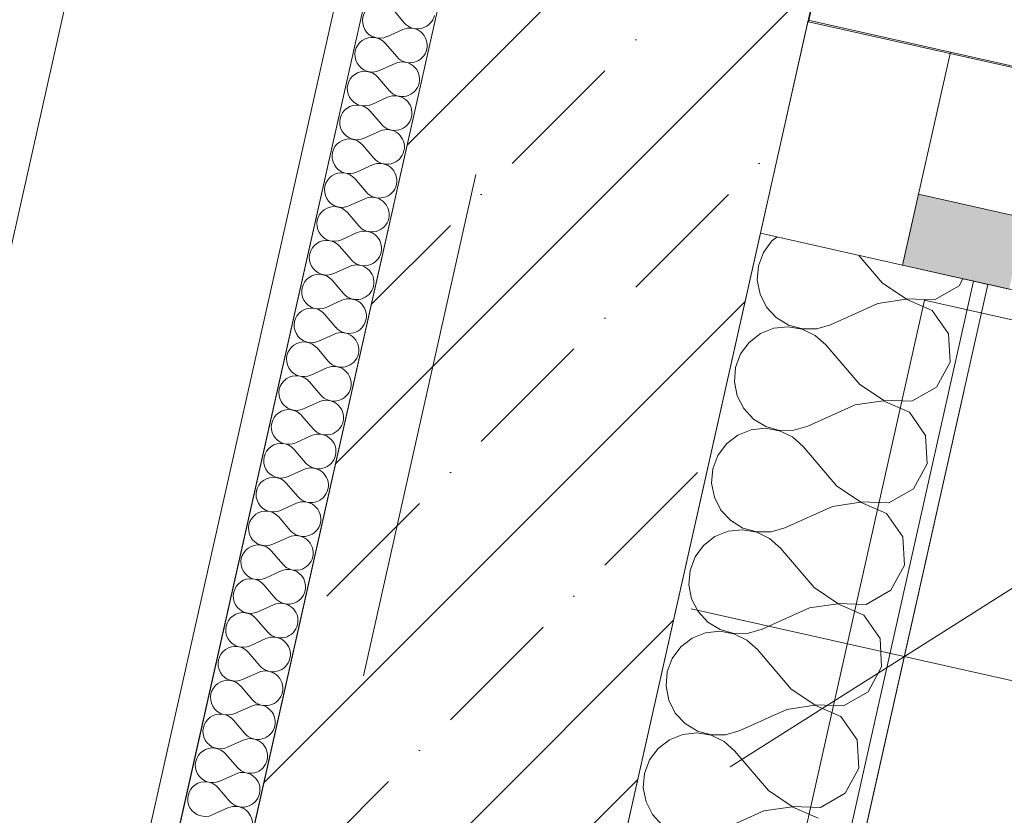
# Model space of a CAD drawing. Header units: millimetres. Extents: x -7218036 to -6936053, y 6003644 to 6210136.
# Tile 44 of 65: x -7185636 to -7184960, y 6138709 to 6139255. Entities that reach past the tile are written whole.
import ezdxf
from ezdxf.enums import TextEntityAlignment as Align

# ---------------------------------------------------------------- set-up
doc = ezdxf.new("R2010")
doc.units = ezdxf.units.MM
doc.header["$MEASUREMENT"] = 0
doc.linetypes.add('Штрихпунктирная', pattern=[670.277762, 352.777767, -176.388884, 0, -141.111112])
for name, color, linetype in [('S - автостоянка.АР', 7, 'Continuous'), ('S - МОП.АР', 7, 'Continuous'), ('АР-Стены_внешние_.АР', 7, 'Continuous'), ('АР-Стены_Перегородки_100_.АР', 7, 'Continuous'), ('АР-Чертеж-Оси_Осевые размеры.АР', 7, 'Continuous'), ('АР-Чертеж-Размеры.АР', 7, 'Continuous')]:
    doc.layers.add(name, color=color, linetype=linetype)
for name, color, linetype, lineweight in [('АР-рампа.АР_Ном._пера__1', 7, 'Continuous', 0), ('АР-Стены_внешние_.АР_Ном._пера__1', 7, 'Continuous', 0), ('АР-Стены_Перегородки_100_.АР_Ном._пера__1', 7, 'Continuous', 5), ('АР-Чертеж-Оси_Осевые размеры.АР_Ном._пера__120', 7, 'Continuous', 0), ('АР-Чертеж-Размеры.АР_Ном._пера__1', 7, 'Continuous', 0), ('Окна Archicad_Ном._пера__120', 7, 'Continuous', 0)]:
    doc.layers.add(name, color=color, linetype=linetype, lineweight=lineweight)
doc.styles.add('РЎР“Р•РќР•Р\xa0РР\xa0_РЎРўРР›Р¬_1', font='GOST_Common.ttf')
doc.styles.add('РЎР“Р•РќР•Р\xa0РР\xa0_РЎРўРР›Р¬_3', font='GOTHIC.TTF')
doc.dimstyles.new('СГЕНЕРИР_СТИЛЬ__8', dxfattribs={"dimtxt": 150, "dimasz": 190, "dimexe": 0.18, "dimexo": 2000, "dimgap": 0, "dimtad": 1, "dimdec": 0, "dimzin": 0, "dimdsep": 46, "dimtxsty": 'РЎР“Р•РќР•Р\xa0РР\xa0_РЎРўРР›Р¬_1', "dimblk": 'ARROWHEAD_6', "dimblk1": 'ARROWHEAD_6', "dimblk2": 'ARROWHEAD_6', "dimcen": 0.09, "dimclrd": 7, "dimclre": 7, "dimclrt": 7, "dimazin": 0, "dimtfac": 1, "dimtdec": 4, "dimtmove": 0, "dimatfit": 3, "dimfxl": 0, "dimtolj": 1, "dimtzin": 0, "dimarcsym": 0})

# ---------------------------------------------------------------- blocks, each defined once
blk = doc.blocks.new('*X298', base_point=(-6566190.34, 6562677.79))
at = {"layer": 'АР-Стены_Перегородки_100_.АР_Ном._пера__1', "color": 7, "linetype": 'Continuous', "lineweight": 0}
for p, q in [((-7185119.21, 6139103.17), (-7185125.06, 6139095.25)), ((-7185115.8, 6139105.81), (-7185119.21, 6139103.17)), ((-7185125.06, 6139095.25), (-7185128.53, 6139086.02)), ((-7185043.33, 6139074.21), (-7185059.51, 6139093.17)), ((-7185128.53, 6139086.02), (-7185129.34, 6139076.2)), ((-7185129.34, 6139076.2), (-7185127.44, 6139066.53)), ((-7185043.33, 6139074.21), (-7185027.09, 6139063.39)), ((-7185007.58, 6139062.72), (-7184990.63, 6139072.41)), ((-7184990.63, 6139072.41), (-7184988.07, 6139077.13)), ((-7185127.44, 6139066.53), (-7185122.97, 6139057.75)), ((-7185046.46, 6139060.27), (-7185079.03, 6139045.62)), ((-7185027.15, 6139063.11), (-7185046.46, 6139060.27)), ((-7185009.23, 6139055.37), (-7185027.15, 6139063.11)), ((-7185027.09, 6139063.39), (-7185007.58, 6139062.72)), ((-7185122.97, 6139057.75), (-7185116.26, 6139050.53)), ((-7184998.06, 6139039.36), (-7185009.23, 6139055.37)), ((-7185116.26, 6139050.53), (-7185107.84, 6139045.41)), ((-7185107.84, 6139045.41), (-7185098.35, 6139042.79)), ((-7185088.49, 6139042.86), (-7185079.03, 6139045.62)), ((-7185127.06, 6139039.51), (-7185134.86, 6139033.48)), ((-7185117.92, 6139043.17), (-7185127.06, 6139039.51)), ((-7185108.12, 6139044.2), (-7185117.92, 6139043.17)), ((-7185098.41, 6139042.51), (-7185108.12, 6139044.2)), ((-7185089.53, 6139038.23), (-7185098.41, 6139042.51)), ((-7185098.35, 6139042.79), (-7185088.49, 6139042.86)), ((-7184996.97, 6139019.87), (-7184998.06, 6139039.36)), ((-7185134.86, 6139033.48), (-7185140.72, 6139025.55)), ((-7185082.17, 6139031.69), (-7185089.53, 6139038.23)), ((-7185140.72, 6139025.55), (-7185144.18, 6139016.33)), ((-7185058.98, 6139004.52), (-7185082.17, 6139031.69)), ((-7185006.29, 6139002.72), (-7184996.97, 6139019.87)), ((-7185144.18, 6139016.33), (-7185144.99, 6139006.51)), ((-7185144.99, 6139006.51), (-7185143.09, 6138996.84)), ((-7185058.98, 6139004.52), (-7185042.74, 6138993.7)), ((-7185023.23, 6138993.03), (-7185006.29, 6139002.72)), ((-7185143.09, 6138996.84), (-7185138.62, 6138988.06)), ((-7185042.8, 6138993.41), (-7185062.11, 6138990.58)), ((-7185024.88, 6138985.67), (-7185042.8, 6138993.41)), ((-7185042.74, 6138993.7), (-7185023.23, 6138993.03)), ((-7185138.62, 6138988.06), (-7185131.92, 6138980.84)), ((-7185062.11, 6138990.58), (-7185094.69, 6138975.93)), ((-7185013.71, 6138969.67), (-7185024.88, 6138985.67)), ((-7185131.92, 6138980.84), (-7185123.5, 6138975.72)), ((-7185133.57, 6138973.48), (-7185142.72, 6138969.81)), ((-7185123.77, 6138974.51), (-7185133.57, 6138973.48)), ((-7185114.06, 6138972.81), (-7185123.77, 6138974.51)), ((-7185123.5, 6138975.72), (-7185114, 6138973.1)), ((-7185105.19, 6138968.53), (-7185114.06, 6138972.81)), ((-7185114, 6138973.1), (-7185104.15, 6138973.17)), ((-7185104.15, 6138973.17), (-7185094.69, 6138975.93)), ((-7185142.72, 6138969.81), (-7185150.51, 6138963.79)), ((-7185097.82, 6138961.99), (-7185105.19, 6138968.53)), ((-7185012.62, 6138950.18), (-7185013.71, 6138969.67)), ((-7185150.51, 6138963.79), (-7185156.37, 6138955.86)), ((-7185074.64, 6138934.82), (-7185097.82, 6138961.99)), ((-7185156.37, 6138955.86), (-7185159.83, 6138946.64)), ((-7185159.83, 6138946.64), (-7185160.65, 6138936.82)), ((-7185021.94, 6138933.03), (-7185012.62, 6138950.18)), ((-7185160.65, 6138936.82), (-7185158.74, 6138927.15)), ((-7185074.64, 6138934.82), (-7185058.39, 6138924)), ((-7185038.88, 6138923.34), (-7185021.94, 6138933.03)), ((-7185158.74, 6138927.15), (-7185154.27, 6138918.37)), ((-7185058.46, 6138923.72), (-7185077.77, 6138920.89)), ((-7185040.54, 6138915.98), (-7185058.46, 6138923.72)), ((-7185058.39, 6138924), (-7185038.88, 6138923.34)), ((-7185154.27, 6138918.37), (-7185147.57, 6138911.14)), ((-7185077.77, 6138920.89), (-7185110.34, 6138906.24)), ((-7185147.57, 6138911.14), (-7185139.15, 6138906.03)), ((-7185029.36, 6138899.98), (-7185040.54, 6138915.98)), ((-7185149.22, 6138903.79), (-7185158.37, 6138900.12)), ((-7185139.42, 6138904.81), (-7185149.22, 6138903.79)), ((-7185129.72, 6138903.12), (-7185139.42, 6138904.81)), ((-7185139.15, 6138906.03), (-7185129.65, 6138903.4)), ((-7185129.65, 6138903.4), (-7185119.8, 6138903.48)), ((-7185119.8, 6138903.48), (-7185110.34, 6138906.24)), ((-7185158.37, 6138900.12), (-7185166.17, 6138894.1)), ((-7185120.84, 6138898.84), (-7185129.72, 6138903.12)), ((-7185113.47, 6138892.3), (-7185120.84, 6138898.84)), ((-7185028.27, 6138880.49), (-7185029.36, 6138899.98)), ((-7185166.17, 6138894.1), (-7185172.02, 6138886.17)), ((-7185090.29, 6138865.13), (-7185113.47, 6138892.3)), ((-7185172.02, 6138886.17), (-7185175.49, 6138876.95)), ((-7185175.49, 6138876.95), (-7185176.3, 6138867.13)), ((-7185037.59, 6138863.34), (-7185028.27, 6138880.49)), ((-7185176.3, 6138867.13), (-7185174.4, 6138857.46)), ((-7185090.29, 6138865.13), (-7185074.04, 6138854.31)), ((-7185054.54, 6138853.65), (-7185037.59, 6138863.34)), ((-7185174.4, 6138857.46), (-7185169.92, 6138848.68)), ((-7185093.42, 6138851.19), (-7185125.99, 6138836.55)), ((-7185074.11, 6138854.03), (-7185093.42, 6138851.19)), ((-7185056.19, 6138846.29), (-7185074.11, 6138854.03)), ((-7185074.04, 6138854.31), (-7185054.54, 6138853.65)), ((-7185169.92, 6138848.68), (-7185163.22, 6138841.45)), ((-7185045.02, 6138830.28), (-7185056.19, 6138846.29)), ((-7185163.22, 6138841.45), (-7185154.8, 6138836.33)), ((-7185154.8, 6138836.33), (-7185145.3, 6138833.71)), ((-7185135.45, 6138833.78), (-7185125.99, 6138836.55)), ((-7185174.02, 6138830.43), (-7185181.82, 6138824.4)), ((-7185164.88, 6138834.09), (-7185174.02, 6138830.43)), ((-7185155.08, 6138835.12), (-7185164.88, 6138834.09)), ((-7185145.37, 6138833.43), (-7185155.08, 6138835.12)), ((-7185136.49, 6138829.15), (-7185145.37, 6138833.43)), ((-7185145.3, 6138833.71), (-7185135.45, 6138833.78)), ((-7185129.12, 6138822.61), (-7185136.49, 6138829.15)), ((-7185043.93, 6138810.79), (-7185045.02, 6138830.28)), ((-7185181.82, 6138824.4), (-7185187.67, 6138816.48)), ((-7185105.94, 6138795.44), (-7185129.12, 6138822.61)), ((-7185187.67, 6138816.48), (-7185191.14, 6138807.25)), ((-7185053.25, 6138793.64), (-7185043.93, 6138810.79)), ((-7185191.14, 6138807.25), (-7185191.95, 6138797.43)), ((-7185191.95, 6138797.43), (-7185190.05, 6138787.76)), ((-7185105.94, 6138795.44), (-7185089.7, 6138784.62)), ((-7185070.19, 6138783.95), (-7185053.25, 6138793.64)), ((-7185190.05, 6138787.76), (-7185185.58, 6138778.98)), ((-7185089.76, 6138784.34), (-7185109.07, 6138781.5)), ((-7185071.84, 6138776.6), (-7185089.76, 6138784.34)), ((-7185089.7, 6138784.62), (-7185070.19, 6138783.95)), ((-7185185.58, 6138778.98), (-7185178.88, 6138771.76)), ((-7185109.07, 6138781.5), (-7185141.65, 6138766.85)), ((-7185060.67, 6138760.59), (-7185071.84, 6138776.6)), ((-7185178.88, 6138771.76), (-7185170.46, 6138766.64)), ((-7185180.53, 6138764.4), (-7185189.67, 6138760.74)), ((-7185170.73, 6138765.43), (-7185180.53, 6138764.4)), ((-7185161.02, 6138763.74), (-7185170.73, 6138765.43)), ((-7185170.46, 6138766.64), (-7185160.96, 6138764.02)), ((-7185152.14, 6138759.46), (-7185161.02, 6138763.74)), ((-7185160.96, 6138764.02), (-7185151.1, 6138764.09)), ((-7185151.1, 6138764.09), (-7185141.65, 6138766.85)), ((-7185197.47, 6138754.71), (-7185203.33, 6138746.79)), ((-7185189.67, 6138760.74), (-7185197.47, 6138754.71)), ((-7185144.78, 6138752.92), (-7185152.14, 6138759.46)), ((-7185059.58, 6138741.1), (-7185060.67, 6138760.59)), ((-7185121.59, 6138725.75), (-7185144.78, 6138752.92)), ((-7185203.33, 6138746.79), (-7185206.79, 6138737.56)), ((-7185206.79, 6138737.56), (-7185207.6, 6138727.74)), ((-7185068.9, 6138723.95), (-7185059.58, 6138741.1)), ((-7185207.6, 6138727.74), (-7185205.7, 6138718.07)), ((-7185121.59, 6138725.75), (-7185105.35, 6138714.93)), ((-7185085.84, 6138714.26), (-7185068.9, 6138723.95)), ((-7185205.7, 6138718.07), (-7185201.23, 6138709.29)), ((-7185105.41, 6138714.64), (-7185124.73, 6138711.81)), ((-7185087.49, 6138706.9), (-7185105.41, 6138714.64)), ((-7185105.35, 6138714.93), (-7185085.84, 6138714.26)), ((-7185201.23, 6138709.29), (-7185194.53, 6138702.07)), ((-7185124.73, 6138711.81), (-7185157.3, 6138697.16))]:
    blk.add_line(p, q, dxfattribs=at)
blk = doc.blocks.new('Стена_133_2', base_point=(-7185520.27, 6136993.05))
at = {"layer": 'АР-Стены_Перегородки_100_.АР', "linetype": 'Continuous', "lineweight": 0, "true_color": 0x000000}
h = blk.add_hatch(dxfattribs=at)
h.set_pattern_fill('Штукатурка__Гипс_01_0002', color=18, style=0, pattern_type=2)
h.set_pattern_definition([(45, (-6566190.34, 6563027.8), (-111.369318, 111.369318), [0, -105, 0, -157.5]), (110, (-6565840.34, 6563027.8), (148.001588, 53.868173), [0, -77, 0, -133])])
h.paths.add_polyline_path([(-7185431.26, 6137024.31), (-7184971.06, 6139073.3), (-7184980.82, 6139075.5), (-7185441.01, 6137026.5)])
at = {"layer": 'АР-Стены_Перегородки_100_.АР_Ном._пера__1', "color": 7, "linetype": 'Continuous', "lineweight": 0}
blk.add_line((-7185441.01, 6137026.5), (-7184980.82, 6139075.5), dxfattribs=at)
at = {"layer": 'АР-Стены_Перегородки_100_.АР_Ном._пера__1', "color": 7, "linetype": 'Continuous', "lineweight": 0, "flags": 128}
for points in [[(-7185127.17, 6139108.37), (-7185609.28, 6136961.8)], [(-7184980.82, 6139075.5), (-7185127.17, 6139108.37)], [(-7185431.26, 6137024.31), (-7184971.06, 6139073.3)], [(-7184971.06, 6139073.3), (-7184980.82, 6139075.5)]]:
    blk.add_lwpolyline(points, dxfattribs=at)
at = {"layer": 'АР-Стены_Перегородки_100_.АР', "color": 7, "lineweight": 0}
blk.add_blockref('*X298', (-6566190.34, 6562677.79), dxfattribs=at)
blk = doc.blocks.new('*X541', base_point=(-6566190.34, 6562677.79))
at = {"layer": 'АР-Стены_Перегородки_100_.АР_Ном._пера__1', "color": 7, "linetype": 'Continuous', "lineweight": 0}
for p, q in [((-7185379.41, 6139261.94), (-7185371.68, 6139252.89)), ((-7185383.58, 6139243.36), (-7185372.72, 6139248.24)), ((-7185384.63, 6139238.71), (-7185376.9, 6139229.66)), ((-7185388.8, 6139220.13), (-7185377.94, 6139225.01)), ((-7185389.84, 6139215.48), (-7185382.12, 6139206.42)), ((-7185394.02, 6139196.9), (-7185383.16, 6139201.78)), ((-7185395.06, 6139192.25), (-7185387.33, 6139183.19)), ((-7185399.23, 6139173.67), (-7185388.38, 6139178.55)), ((-7185400.28, 6139169.02), (-7185392.55, 6139159.96)), ((-7185404.45, 6139150.43), (-7185393.59, 6139155.32)), ((-7185405.5, 6139145.79), (-7185397.77, 6139136.73)), ((-7185409.67, 6139127.2), (-7185398.81, 6139132.09)), ((-7185410.71, 6139122.56), (-7185402.99, 6139113.5)), ((-7185414.89, 6139103.97), (-7185404.03, 6139108.86)), ((-7185415.93, 6139099.33), (-7185408.2, 6139090.27)), ((-7185420.1, 6139080.74), (-7185409.25, 6139085.62)), ((-7185421.15, 6139076.1), (-7185413.42, 6139067.04)), ((-7185425.32, 6139057.51), (-7185414.46, 6139062.39)), ((-7185426.37, 6139052.87), (-7185418.64, 6139043.81)), ((-7185430.54, 6139034.28), (-7185419.68, 6139039.16)), ((-7185431.58, 6139029.63), (-7185423.86, 6139020.58)), ((-7185435.76, 6139011.05), (-7185424.9, 6139015.93)), ((-7185436.8, 6139006.4), (-7185429.07, 6138997.35)), ((-7185440.98, 6138987.82), (-7185430.12, 6138992.7)), ((-7185442.02, 6138983.17), (-7185434.29, 6138974.12)), ((-7185446.19, 6138964.59), (-7185435.34, 6138969.47)), ((-7185447.24, 6138959.94), (-7185439.51, 6138950.89)), ((-7185451.41, 6138941.36), (-7185440.55, 6138946.24)), ((-7185452.45, 6138936.71), (-7185444.73, 6138927.66)), ((-7185456.63, 6138918.13), (-7185445.77, 6138923.01)), ((-7185457.67, 6138913.48), (-7185449.94, 6138904.42)), ((-7185461.85, 6138894.9), (-7185450.99, 6138899.78)), ((-7185462.89, 6138890.25), (-7185455.16, 6138881.19)), ((-7185467.06, 6138871.67), (-7185456.21, 6138876.55)), ((-7185468.11, 6138867.02), (-7185460.38, 6138857.96)), ((-7185472.28, 6138848.43), (-7185461.42, 6138853.32)), ((-7185473.32, 6138843.79), (-7185465.6, 6138834.73)), ((-7185477.5, 6138825.2), (-7185466.64, 6138830.09)), ((-7185478.54, 6138820.56), (-7185470.81, 6138811.5)), ((-7185482.72, 6138801.97), (-7185471.86, 6138806.86)), ((-7185483.76, 6138797.33), (-7185476.03, 6138788.27)), ((-7185487.93, 6138778.74), (-7185477.08, 6138783.62)), ((-7185488.98, 6138774.1), (-7185481.25, 6138765.04)), ((-7185493.15, 6138755.51), (-7185482.29, 6138760.39)), ((-7185494.19, 6138750.87), (-7185486.47, 6138741.81)), ((-7185498.37, 6138732.28), (-7185487.51, 6138737.16)), ((-7185499.41, 6138727.63), (-7185491.68, 6138718.58)), ((-7185503.59, 6138709.05), (-7185492.73, 6138713.93))]:
    blk.add_line(p, q, dxfattribs=at)
for centre, start, end in [((-7185388.46, 6139254.22), 40.47172, 294.21151), ((-7185362.62, 6139260.61), 220.47172, 347.34161), ((-7185367.84, 6139237.38), 347.34161, 114.21151), ((-7185393.68, 6139230.98), 40.47172, 294.21151), ((-7185367.84, 6139237.38), 220.47172, 347.34161), ((-7185373.06, 6139214.15), 347.34161, 114.21151), ((-7185398.9, 6139207.75), 40.47172, 294.21151), ((-7185373.06, 6139214.15), 220.47172, 347.34161), ((-7185378.28, 6139190.92), 347.34161, 114.21151), ((-7185404.12, 6139184.52), 40.47172, 294.21151), ((-7185378.28, 6139190.92), 220.47172, 347.34161), ((-7185383.49, 6139167.69), 347.34161, 114.21151), ((-7185409.33, 6139161.29), 40.47172, 294.21151), ((-7185383.49, 6139167.69), 220.47172, 347.34161), ((-7185388.71, 6139144.46), 347.34161, 114.21151), ((-7185414.55, 6139138.06), 40.47172, 294.21151), ((-7185388.71, 6139144.46), 220.47172, 347.34161), ((-7185419.77, 6139114.83), 40.47172, 294.21151), ((-7185393.93, 6139121.23), 347.34161, 114.21151), ((-7185393.93, 6139121.23), 220.47172, 347.34161), ((-7185399.15, 6139098), 347.34161, 114.21151), ((-7185424.99, 6139091.6), 40.47172, 294.21151), ((-7185399.15, 6139098), 220.47172, 347.34161), ((-7185404.37, 6139074.77), 347.34161, 114.21151), ((-7185430.2, 6139068.37), 40.47172, 294.21151), ((-7185404.37, 6139074.77), 220.47172, 347.34161), ((-7185409.58, 6139051.54), 347.34161, 114.21151), ((-7185435.42, 6139045.14), 40.47172, 294.21151), ((-7185409.58, 6139051.54), 220.47172, 347.34161), ((-7185414.8, 6139028.31), 347.34161, 114.21151), ((-7185440.64, 6139021.91), 40.47172, 294.21151), ((-7185414.8, 6139028.31), 220.47172, 347.34161), ((-7185420.02, 6139005.07), 347.34161, 114.21151), ((-7185445.86, 6138998.68), 40.47172, 294.21151), ((-7185420.02, 6139005.07), 220.47172, 347.34161), ((-7185425.24, 6138981.84), 347.34161, 114.21151), ((-7185451.07, 6138975.45), 40.47172, 294.21151), ((-7185425.24, 6138981.84), 220.47172, 347.34161), ((-7185430.45, 6138958.61), 347.34161, 114.21151), ((-7185456.29, 6138952.22), 40.47172, 294.21151), ((-7185430.45, 6138958.61), 220.47172, 347.34161), ((-7185435.67, 6138935.38), 347.34161, 114.21151), ((-7185461.51, 6138928.98), 40.47172, 294.21151), ((-7185435.67, 6138935.38), 220.47172, 347.34161), ((-7185440.89, 6138912.15), 347.34161, 114.21151), ((-7185466.73, 6138905.75), 40.47172, 294.21151), ((-7185440.89, 6138912.15), 220.47172, 347.34161), ((-7185446.11, 6138888.92), 347.34161, 114.21151), ((-7185471.95, 6138882.52), 40.47172, 294.21151), ((-7185446.11, 6138888.92), 220.47172, 347.34161), ((-7185451.32, 6138865.69), 347.34161, 114.21151), ((-7185477.16, 6138859.29), 40.47172, 294.21151), ((-7185451.32, 6138865.69), 220.47172, 347.34161), ((-7185456.54, 6138842.46), 347.34161, 114.21151), ((-7185482.38, 6138836.06), 40.47172, 294.21151), ((-7185456.54, 6138842.46), 220.47172, 347.34161), ((-7185461.76, 6138819.23), 347.34161, 114.21151), ((-7185487.6, 6138812.83), 40.47172, 294.21151), ((-7185461.76, 6138819.23), 220.47172, 347.34161), ((-7185466.98, 6138796), 347.34161, 114.21151), ((-7185492.82, 6138789.6), 40.47172, 294.21151), ((-7185466.98, 6138796), 220.47172, 347.34161), ((-7185472.19, 6138772.77), 347.34161, 114.21151), ((-7185498.03, 6138766.37), 40.47172, 294.21151), ((-7185472.19, 6138772.77), 220.47172, 347.34161), ((-7185477.41, 6138749.54), 347.34161, 114.21151), ((-7185503.25, 6138743.14), 40.47172, 294.21151), ((-7185477.41, 6138749.54), 220.47172, 347.34161), ((-7185482.63, 6138726.31), 347.34161, 114.21151), ((-7185508.47, 6138719.91), 40.47172, 294.21151), ((-7185482.63, 6138726.31), 220.47172, 347.34161), ((-7185487.85, 6138703.07), 347.34161, 114.21151)]:
    blk.add_arc(centre, 11.9, start, end, dxfattribs=at)
blk = doc.blocks.new('Стена_307_2', base_point=(-7185857.75, 6136996.33))
at = {"layer": 'АР-Стены_Перегородки_100_.АР_Ном._пера__1', "color": 7, "linetype": 'Continuous', "lineweight": 0, "flags": 128}
for points in [[(-7182569.04, 6151867.27), (-7185906.54, 6137007.29)], [(-7185857.75, 6136996.33), (-7182533.4, 6151797.77)]]:
    blk.add_lwpolyline(points, dxfattribs=at)
at = {"layer": 'АР-Стены_Перегородки_100_.АР', "color": 7, "lineweight": 0}
blk.add_blockref('*X541', (-6566190.34, 6562677.79), dxfattribs=at)
blk = doc.blocks.new('Окно 23[12]_2', base_point=(-6566190.34, 6562677.79))
at = {"layer": 'Окна Archicad_Ном._пера__120', "linetype": 'Continuous', "lineweight": 0, "true_color": 0xffffff}
blk.add_hatch(color=7, dxfattribs=at).paths.add_polyline_path([(-7185029.6, 6139086.45), (-7184956.42, 6139070.02), (-7184945.47, 6139118.8), (-7185018.64, 6139135.24)])
at = {"layer": 'Окна Archicad_Ном._пера__120', "color": 7, "linetype": 'Continuous', "lineweight": 0}
for p, q in [((-7185018.64, 6139135.24), (-7184996.73, 6139232.81)), ((-7184996.73, 6139232.81), (-7184288.93, 6139073.84)), ((-7185029.6, 6139086.45), (-7185018.64, 6139135.24)), ((-7185029.6, 6139086.45), (-7185018.64, 6139135.24)), ((-7184945.47, 6139118.8), (-7185018.64, 6139135.24)), ((-7185029.6, 6139086.45), (-7184321.8, 6138927.48)), ((-7185029.6, 6139086.45), (-7184956.42, 6139070.02))]:
    blk.add_line(p, q, dxfattribs=at)
blk = doc.blocks.new('Стена_345_2', base_point=(-7185110.73, 6139181.54))
at = {"layer": 'АР-Стены_Перегородки_100_.АР', "linetype": 'Continuous', "lineweight": 0, "true_color": 0x000000}
h = blk.add_hatch(dxfattribs=at)
h.set_pattern_fill('Блоки_Бетонные_Эффективн_7B', color=18, style=0, pattern_type=2)
h.set_pattern_definition([(45, (-6566190.34, 6562677.8), (-127.279217, 127.279217), [])])
h.paths.add_polyline_path([(-7185094.3, 6139254.72), (-7185127.17, 6139108.37), (-7185029.6, 6139086.45), (-7184996.73, 6139232.81)])
at = {"layer": 'АР-Стены_Перегородки_100_.АР_Ном._пера__1', "color": 7, "linetype": 'Continuous', "lineweight": 5}
for p, q in [((-7185018.64, 6139135.24), (-7184996.73, 6139232.81)), ((-7185029.6, 6139086.45), (-7185018.64, 6139135.24))]:
    blk.add_line(p, q, dxfattribs=at)
at = {"layer": 'АР-Стены_Перегородки_100_.АР_Ном._пера__1', "color": 7, "linetype": 'Continuous', "lineweight": 5, "flags": 128}
for points in [[(-7185127.17, 6139108.37), (-7185094.3, 6139254.72)], [(-7184996.73, 6139232.81), (-7185094.3, 6139254.72)], [(-7185127.17, 6139108.37), (-7185029.6, 6139086.45)]]:
    blk.add_lwpolyline(points, dxfattribs=at)
at = {"layer": 'Окна Archicad_Ном._пера__120', "color": 7, "linetype": 'Continuous', "lineweight": 0}
blk.add_blockref('Окно 23[12]_2', (-6566190.34, 6562677.79), dxfattribs=at)
blk = doc.blocks.new('Стандартный Маркер Сетки[20]_2', base_point=(-7182312.13, 6152552))
at = {"layer": 'АР-Чертеж-Оси_Осевые размеры.АР_Ном._пера__120', "color": 7, "linetype": 'Штрихпунктирная', "lineweight": 0}
blk.add_line((-7182531.27, 6151576.31), (-7187093.77, 6131261.91), dxfattribs=at)
at = {"layer": 'АР-Чертеж-Оси_Осевые размеры.АР_Ном._пера__120', "color": 7, "lineweight": 0, "style": 'РЎР“Р•РќР•Р\xa0РР\xa0_РЎРўРР›Р¬_3'}
blk.add_attdef('AC_MarkerText_1', text='', height=350, rotation=347.34172, dxfattribs=at).set_placement((-7187352.55, 6129979.45), align=Align.TOP_CENTER)
blk = doc.blocks.new('Стандартный Маркер Сетки[35]_2', base_point=(-7182312.13, 6152552))
at = {"layer": 'АР-Чертеж-Оси_Осевые размеры.АР_Ном._пера__120', "color": 7, "linetype": 'Штрихпунктирная', "lineweight": 0}
blk.add_line((-7182531.27, 6151576.31), (-7187093.77, 6131261.91), dxfattribs=at)
at = {"layer": 'АР-Чертеж-Оси_Осевые размеры.АР_Ном._пера__120', "color": 7, "lineweight": 0, "style": 'РЎР“Р•РќР•Р\xa0РР\xa0_РЎРўРР›Р¬_3'}
blk.add_attdef('AC_MarkerText_1', text='', height=350, rotation=347.34172, dxfattribs=at).set_placement((-7187352.55, 6129979.45), align=Align.TOP_CENTER)
blk = doc.blocks.new('Стандартный Маркер Сетки[38]_2', base_point=(-7182312.13, 6152552))
at = {"layer": 'АР-Чертеж-Оси_Осевые размеры.АР_Ном._пера__120', "color": 7, "linetype": 'Штрихпунктирная', "lineweight": 0}
blk.add_line((-7182531.27, 6151576.31), (-7187093.77, 6131261.91), dxfattribs=at)
at = {"layer": 'АР-Чертеж-Оси_Осевые размеры.АР_Ном._пера__120', "color": 7, "lineweight": 0, "style": 'РЎР“Р•РќР•Р\xa0РР\xa0_РЎРўРР›Р¬_3'}
blk.add_attdef('AC_MarkerText_1', text='', height=350, rotation=347.34172, dxfattribs=at).set_placement((-7187352.55, 6129979.45), align=Align.TOP_CENTER)
blk = doc.blocks.new('Стандартный Маркер Сетки[39]_2', base_point=(-7182312.13, 6152552))
at = {"layer": 'АР-Чертеж-Оси_Осевые размеры.АР_Ном._пера__120', "color": 7, "linetype": 'Штрихпунктирная', "lineweight": 0}
blk.add_line((-7182531.27, 6151576.31), (-7187093.77, 6131261.91), dxfattribs=at)
at = {"layer": 'АР-Чертеж-Оси_Осевые размеры.АР_Ном._пера__120', "color": 7, "lineweight": 0, "style": 'РЎР“Р•РќР•Р\xa0РР\xa0_РЎРўРР›Р¬_3'}
blk.add_attdef('AC_MarkerText_1', text='', height=350, rotation=347.34172, dxfattribs=at).set_placement((-7187352.55, 6129979.45), align=Align.TOP_CENTER)
blk = doc.blocks.new('Стандартный Маркер Сетки[146]_2', base_point=(-7182312.13, 6152552))
at = {"layer": 'АР-Чертеж-Оси_Осевые размеры.АР_Ном._пера__120', "color": 7, "linetype": 'Штрихпунктирная', "lineweight": 0}
blk.add_line((-7182531.27, 6151576.31), (-7187093.77, 6131261.91), dxfattribs=at)
at = {"layer": 'АР-Чертеж-Оси_Осевые размеры.АР_Ном._пера__120', "color": 7, "lineweight": 0, "style": 'РЎР“Р•РќР•Р\xa0РР\xa0_РЎРўРР›Р¬_3'}
blk.add_attdef('AC_MarkerText_1', text='', height=350, rotation=347.34172, dxfattribs=at).set_placement((-7187352.55, 6129979.45), align=Align.TOP_CENTER)
blk = doc.blocks.new('Стандартный Маркер Сетки[161]_2', base_point=(-7182312.13, 6152552))
at = {"layer": 'АР-Чертеж-Оси_Осевые размеры.АР_Ном._пера__120', "color": 7, "linetype": 'Штрихпунктирная', "lineweight": 0}
blk.add_line((-7182531.27, 6151576.31), (-7187093.77, 6131261.91), dxfattribs=at)
at = {"layer": 'АР-Чертеж-Оси_Осевые размеры.АР_Ном._пера__120', "color": 7, "lineweight": 0, "style": 'РЎР“Р•РќР•Р\xa0РР\xa0_РЎРўРР›Р¬_3'}
blk.add_attdef('AC_MarkerText_1', text='', height=350, rotation=347.34172, dxfattribs=at).set_placement((-7187352.55, 6129979.45), align=Align.TOP_CENTER)
blk = doc.blocks.new('Стандартный Маркер Сетки[164]_2', base_point=(-7182312.13, 6152552))
at = {"layer": 'АР-Чертеж-Оси_Осевые размеры.АР_Ном._пера__120', "color": 7, "linetype": 'Штрихпунктирная', "lineweight": 0}
blk.add_line((-7182531.27, 6151576.31), (-7187093.77, 6131261.91), dxfattribs=at)
at = {"layer": 'АР-Чертеж-Оси_Осевые размеры.АР_Ном._пера__120', "color": 7, "lineweight": 0, "style": 'РЎР“Р•РќР•Р\xa0РР\xa0_РЎРўРР›Р¬_3'}
blk.add_attdef('AC_MarkerText_1', text='', height=350, rotation=347.34172, dxfattribs=at).set_placement((-7187352.55, 6129979.45), align=Align.TOP_CENTER)
blk = doc.blocks.new('Стандартный Маркер Сетки[165]_2', base_point=(-7182312.13, 6152552))
at = {"layer": 'АР-Чертеж-Оси_Осевые размеры.АР_Ном._пера__120', "color": 7, "linetype": 'Штрихпунктирная', "lineweight": 0}
blk.add_line((-7182531.27, 6151576.31), (-7187093.77, 6131261.91), dxfattribs=at)
at = {"layer": 'АР-Чертеж-Оси_Осевые размеры.АР_Ном._пера__120', "color": 7, "lineweight": 0, "style": 'РЎР“Р•РќР•Р\xa0РР\xa0_РЎРўРР›Р¬_3'}
blk.add_attdef('AC_MarkerText_1', text='', height=350, rotation=347.34172, dxfattribs=at).set_placement((-7187352.55, 6129979.45), align=Align.TOP_CENTER)
blk = doc.blocks.new('*D1082', base_point=(-6566190.34, 6562677.79))
at = {"layer": 'АР-Чертеж-Размеры.АР_Ном._пера__1', "color": 7, "linetype": 'Continuous', "lineweight": 0}
for p, q in [((-7184875.75, 6144363.59), (-7185967.24, 6144608.74)), ((-7185134.35, 6144524.16), (-7184983.04, 6144285.2)), ((-7185898.71, 6140664.57), (-7185058.7, 6144404.68)), ((-7185715.77, 6140623.48), (-7186807.25, 6140868.63)), ((-7185974.37, 6140784.06), (-7185823.06, 6140545.09)), ((-7186336.99, 6138713.18), (-7185898.71, 6140664.57))]:
    blk.add_line(p, q, dxfattribs=at)
at = {"layer": 'АР-Чертеж-Размеры.АР_Ном._пера__1', "color": 7, "lineweight": 0, "insert": (-7185560.23, 6142308.55), "char_height": 150, "attachment_point": 7, "rotation": 77.34161, "style": 'РЎР“Р•РќР•Р\xa0РР\xa0_РЎРўРР›Р¬_1'}
blk.add_mtext('\\A1;{\\pql;\\fGOST Common|b0|i0|c204|p0;\\W1.000000;3\xa0833}', dxfattribs=at)
blk = doc.blocks.new('ARROWHEAD_6')
at = {"color": 0, "linetype": 'Continuous', "lineweight": 0}
for p, q in [((-0.5, -0.5), (0.5, 0.5)), ((0, 0), (-1, 0))]:
    blk.add_line(p, q, dxfattribs=at)
blk = doc.blocks.new('*D1096', base_point=(-6566190.34, 6562677.79))
at = {"layer": 'АР-Чертеж-Размеры.АР_Ном._пера__1', "color": 7, "linetype": 'Continuous', "lineweight": 0}
for p, q in [((-7184700.56, 6139012.55), (-7184667.69, 6139158.91)), ((-7184624.91, 6138893.07), (-7184776.22, 6139132.03)), ((-7184517.62, 6138971.46), (-7184883.51, 6139053.64)), ((-7185237.46, 6136622.06), (-7184700.56, 6139012.55)), ((-7185313.11, 6136741.54), (-7185161.8, 6136502.58)), ((-7185054.52, 6136580.97), (-7185420.4, 6136663.15)), ((-7185270.33, 6136475.71), (-7185237.46, 6136622.06))]:
    blk.add_line(p, q, dxfattribs=at)
at = {"layer": 'АР-Чертеж-Размеры.АР_Ном._пера__1', "color": 7, "lineweight": 0, "insert": (-7185052.2, 6137583.83), "char_height": 150, "attachment_point": 7, "rotation": 77.34161, "style": 'РЎР“Р•РќР•Р\xa0РР\xa0_РЎРўРР›Р¬_1'}
blk.add_mtext('\\A1;{\\pql;\\fGOST Common|b0|i0|c204|p0;\\W1.000000;2\xa0450}', dxfattribs=at)
blk = doc.blocks.new('*D1117', base_point=(-6566190.34, 6562677.79))
at = {"layer": 'АР-Чертеж-Размеры.АР_Ном._пера__1', "color": 7, "linetype": 'Continuous', "lineweight": 0}
for p, q in [((-7185069.54, 6138634.81), (-7184987.37, 6139000.69)), ((-7184908.97, 6138893.4), (-7185147.94, 6138742.09)), ((-7185174.81, 6138850.62), (-7185028.46, 6138817.75)), ((-7185028.46, 6138817.75), (-7182130.28, 6138166.83)), ((-7182171.37, 6137983.89), (-7182089.19, 6138349.78)), ((-7182249.76, 6138091.18), (-7182010.8, 6138242.49)), ((-7182130.28, 6138166.83), (-7181983.93, 6138133.96))]:
    blk.add_line(p, q, dxfattribs=at)
at = {"layer": 'АР-Чертеж-Размеры.АР_Ном._пера__1', "color": 7, "lineweight": 0, "insert": (-7183805.45, 6138573.82), "char_height": 150, "attachment_point": 7, "rotation": 347.34172, "style": 'РЎР“Р•РќР•Р\xa0РР\xa0_РЎРўРР›Р¬_1'}
blk.add_mtext('\\A1;{\\pql;\\fGOST Common|b0|i0|c204|p0;\\W1.000000;2\xa0970}', dxfattribs=at)
blk = doc.blocks.new('Стена_446_2', base_point=(-7185758.64, 6136867.23))
at = {"layer": 'АР-Стены_внешние_.АР', "linetype": 'Continuous', "lineweight": 0, "true_color": 0x000000}
h = blk.add_hatch(dxfattribs=at)
h.set_pattern_fill('Железобетон__project__0002', color=18, style=0, pattern_type=2)
h.set_pattern_definition([(45, (-6566190.34, 6562677.8), (-84.852814, 84.852814), []), (45, (-6566232.77, 6562720.22), (-84.852814, 84.852814), [90, -30, 0, -30])])
h.paths.add_polyline_path([(-7185609.28, 6136961.8), (-7183936.37, 6144410.33), (-7184180.29, 6144465.11), (-7185853.21, 6137016.58)])
at = {"layer": 'АР-Стены_внешние_.АР_Ном._пера__1', "color": 7, "linetype": 'Continuous', "lineweight": 5, "flags": 128}
for points in [[(-7184180.29, 6144465.11), (-7185853.21, 6137016.58)], [(-7185609.28, 6136961.8), (-7183936.37, 6144410.33)]]:
    blk.add_lwpolyline(points, dxfattribs=at)
blk = doc.blocks.new('Пандус Прямой 23[254]_2', base_point=(-7187002.39, 6140912.45))
at = {"layer": 'АР-рампа.АР_Ном._пера__1', "color": 7, "linetype": 'Continuous', "lineweight": 0}
for p, q in [((-7185319.32, 6140534.45), (-7185757.59, 6138583.06)), ((-7185124.18, 6140490.62), (-7185562.45, 6138539.23))]:
    blk.add_line(p, q, dxfattribs=at)
at = {"layer": 'АР-рампа.АР_Ном._пера__1', "color": 7, "linetype": 'Continuous', "lineweight": 0, "style": 'РЎР“Р•РќР•Р\xa0РР\xa0_РЎРўРР›Р¬_1'}
blk.add_attdef('mainPercentage', text='', height=300, rotation=77.34172, dxfattribs=at).set_placement((-7187363.57, 6139984.1), align=Align.MIDDLE_CENTER)

msp = doc.modelspace()

# ---------------------------------------------------------------- linework, layer by layer
at = {"layer": 'S - автостоянка.АР', "color": 9, "linetype": 'Continuous', "lineweight": 0, "true_color": 0xaec5d5, "flags": 128}
msp.add_lwpolyline([(-7177761.74, 6142818.57), (-7183980.27, 6144214.93), (-7184362.12, 6142512.16), (-7184413.89, 6142281.73), (-7185094.19, 6139253.56), (-7181590.96, 6138467.92), (-7181722.6, 6137882.05), (-7182106.18, 6136175.02), (-7181325.44, 6135999.67), (-7181380.41, 6135755.79), (-7179126.63, 6135247.82)], dxfattribs=at)
msp.add_lwpolyline([(-7185014.47, 6139062.56), (-7185465.9, 6137052.59), (-7185270.15, 6137008.62), (-7185350.13, 6136652.49), (-7182569.48, 6136027.97), (-7182515.79, 6136267.02), (-7182038.06, 6138394.07)], close=True, dxfattribs=at)
at = {"layer": 'S - МОП.АР', "color": 254, "linetype": 'Continuous', "lineweight": 0, "true_color": 0xd6d6d6, "flags": 128}
msp.add_lwpolyline([(-7193178.34, 6139993.25), (-7193469.81, 6138695.48), (-7185927.78, 6137001.58), (-7183536.13, 6147649.91), (-7191078.21, 6149343.84), (-7191576.45, 6147125.48), (-7191576.47, 6147125.48), (-7192214.19, 6144286.04), (-7192477.16, 6143115.2), (-7192915.36, 6141164.09)], close=True, dxfattribs=at)

# ---------------------------------------------------------------- block references
at = {"layer": 'АР-рампа.АР_Ном._пера__1', "color": 7, "linetype": 'Continuous', "lineweight": 0}
msp.add_blockref('Пандус Прямой 23[254]_2', (-7187002.39, 6140912.45), dxfattribs=at)
at = {"layer": 'АР-Стены_внешние_.АР', "color": 7, "lineweight": 0}
msp.add_blockref('Стена_446_2', (-7185758.64, 6136867.23), dxfattribs=at)
at = {"layer": 'АР-Стены_Перегородки_100_.АР', "color": 7, "lineweight": 0}
for name, p in [('Стена_307_2', (-7185857.75, 6136996.33)), ('Стена_345_2', (-7185110.73, 6139181.54)), ('Стена_133_2', (-7185520.27, 6136993.05))]:
    msp.add_blockref(name, p, dxfattribs=at)
at = {"layer": 'АР-Чертеж-Оси_Осевые размеры.АР', "color": 8, "linetype": 'Continuous', "lineweight": 15}
for name in ['Стандартный Маркер Сетки[20]_2', 'Стандартный Маркер Сетки[35]_2', 'Стандартный Маркер Сетки[38]_2', 'Стандартный Маркер Сетки[39]_2', 'Стандартный Маркер Сетки[146]_2', 'Стандартный Маркер Сетки[161]_2', 'Стандартный Маркер Сетки[164]_2', 'Стандартный Маркер Сетки[165]_2']:
    msp.add_blockref(name, (-7182312.13, 6152552), dxfattribs=at)

# ---------------------------------------------------------------- dimensions: what is measured, and where the dimension line sits
at = {"layer": 'АР-Чертеж-Размеры.АР', "color": 7, "linetype": 'Continuous', "lineweight": 0}
for base, p1, p2, angle, picture, middle, turn in [((-7185058.7, 6144404.68), (-7187002.39, 6140912.46), (-7186162.38, 6144652.56), 77.34161, '*D1082', (-7185577.02, 6142576.04), 77.34161), ((-7184700.56, 6139012.55), (-7185370.74, 6136652), (-7185049.11, 6139090.83), 77.34161, '*D1096', (-7185068.99, 6137851.33), 77.34161), ((-7182130.28, 6138166.83), (-7185028.46, 6138817.75), (-7182130.28, 6138166.83), 347.34172, '*D1117', (-7183537.96, 6138590.61), 347.34172)]:
    dim = msp.add_linear_dim(base=base, p1=p1, p2=p2, angle=angle, dimstyle='СГЕНЕРИР_СТИЛЬ__8', dxfattribs=at)
    dim.commit()
    dim.dimension.update_dxf_attribs({"geometry": picture, "text_midpoint": middle, "dimtype": 160, "text_rotation": turn})

doc.saveas('drawing.dxf')
